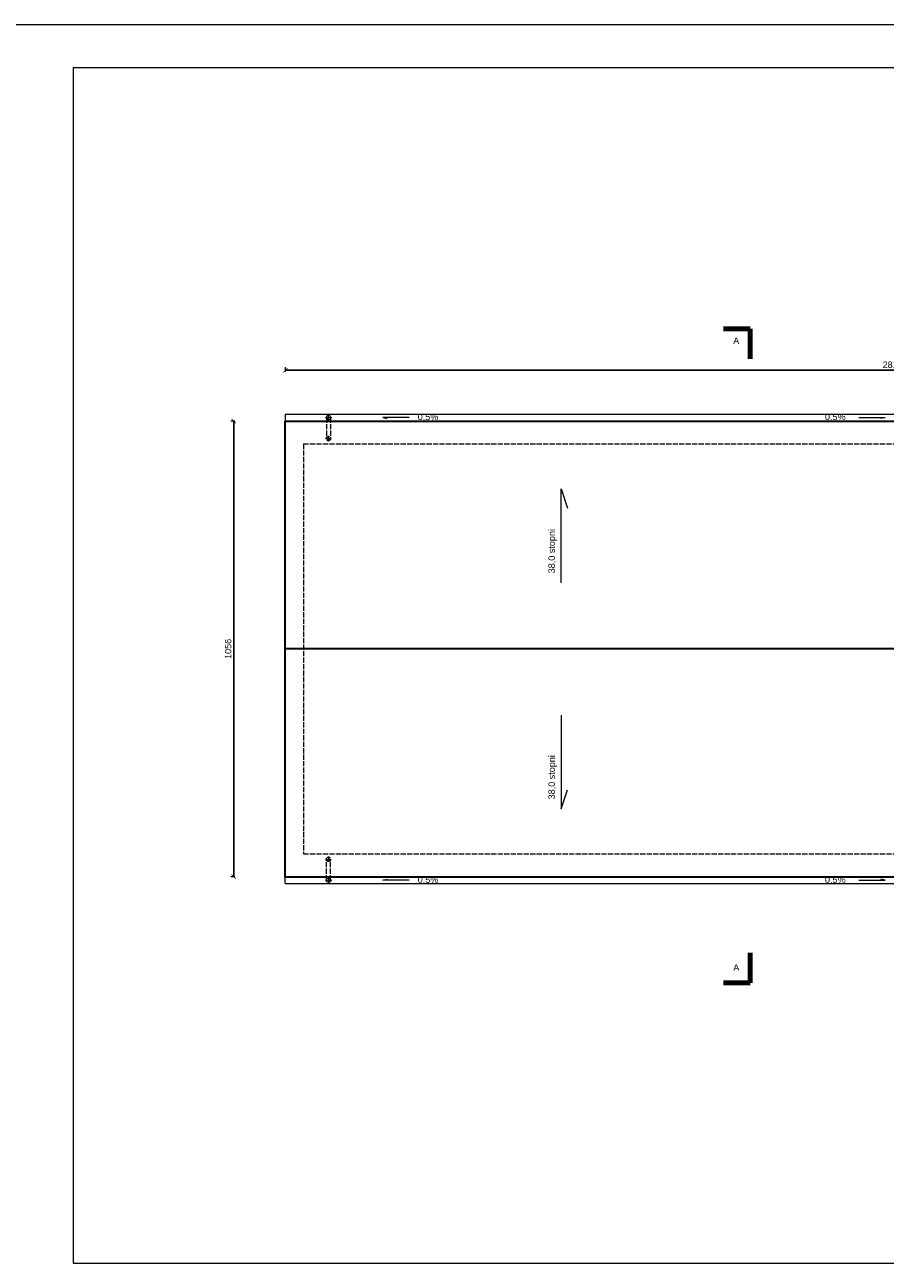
# Model space of a CAD drawing. Header units: millimetres. Extents: x 94902 to 117211, y 64708 to 93779.
# Tile 34 of 37: x 110487 to 112479, y 82560 to 85430. Entities that reach past the tile are written whole.
import ezdxf

# ---------------------------------------------------------------- set-up
doc = ezdxf.new("R2010")
doc.units = ezdxf.units.MM
doc.header["$MEASUREMENT"] = 0
doc.linetypes.add('ACAD_ISO02W100', pattern=[15, 12, -3])
doc.layers.get('0').update_dxf_attribs({"color": 2, "lineweight": 35})
doc.layers.get('Defpoints').update_dxf_attribs({"color": 2})
for name, color, linetype, lineweight in [('A-POJ', 7, 'Continuous', 5), ('Cienkie', 3, 'Continuous', 5), ('Grunt', 9, 'Continuous', 80), ('Przerywane', 1, 'ACAD_ISO02W100', 0), ('Wymiary', 7, 'Continuous', 5), ('ściany', 2, 'Continuous', 35)]:
    doc.layers.add(name, color=color, linetype=linetype, lineweight=lineweight)
doc.layers.add('Opisy', color=7, linetype='Continuous')
doc.styles.get("Standard").update_dxf_attribs({"font": 'arial.ttf'})
doc.dimstyles.new('ISO-25', dxfattribs={"dimtxt": 20, "dimasz": 20, "dimexe": 10, "dimexo": 5, "dimgap": 5, "dimtad": 1, "dimdsep": 46, "dimtxsty": 'Standard', "dimcen": 2.5, "dimadec": 0, "dimazin": 0, "dimtfac": 1, "dimtix": 1, "dimtmove": 0, "dimatfit": 3, "dimfxl": 1, "dimarcsym": 0})

# ---------------------------------------------------------------- blocks, each defined once
blk = doc.blocks.new('_ArchTick')
at = {"color": 0, "linetype": 'ByBlock', "const_width": 0.15}
blk.add_lwpolyline([(-0.5, -0.5), (0.5, 0.5)], dxfattribs=at)
blk = doc.blocks.new('*D622')
at = {"layer": 'Defpoints', "color": 0, "ltscale": 2, "transparency": 16777216}
for p in [(113903.1, 84629), (111090.1, 83455.2), (113903.1, 83455.2)]:
    blk.add_point(p, dxfattribs=at)
at = {"layer": 'Wymiary', "color": 0, "lineweight": 5, "ltscale": 2, "transparency": 16777216}
for p, q in [((111090.1, 84626), (111090.1, 84636)), ((113903.1, 84626), (113903.1, 84636))]:
    blk.add_line(p, q, dxfattribs=at)
at = {"layer": 'Wymiary', "color": 0, "lineweight": -2, "ltscale": 2, "transparency": 16777216}
blk.add_line((111090.1, 84629), (113903.1, 84629), dxfattribs=at)
at = {"layer": 'Wymiary', "color": 0, "lineweight": -2, "ltscale": 2, "transparency": 16777216, "xscale": 10, "yscale": 10, "zscale": 10, "rotation": 180}
blk.add_blockref('_ArchTick', (111090.1, 84629), dxfattribs=at)
at = {"layer": 'Wymiary', "color": 0, "lineweight": -2, "ltscale": 2, "transparency": 16777216, "xscale": 10, "yscale": 10, "zscale": 10}
blk.add_blockref('_ArchTick', (113903.1, 84629), dxfattribs=at)
at = {"layer": 'Wymiary', "color": 0, "ltscale": 2, "transparency": 16777216, "insert": (112496.6, 84641.6), "char_height": 15, "attachment_point": 5}
blk.add_mtext('2813', dxfattribs=at)
blk = doc.blocks.new('*D623')
at = {"layer": 'Defpoints', "color": 0, "ltscale": 2, "transparency": 16777216}
for p in [(111090.1, 84511.2), (110970.5, 83455.2), (111090.1, 83455.2)]:
    blk.add_point(p, dxfattribs=at)
at = {"layer": 'Wymiary', "color": 0, "lineweight": 5, "ltscale": 2, "transparency": 16777216}
for p, q in [((110973.5, 84511.2), (110963.5, 84511.2)), ((110973.5, 83455.2), (110963.5, 83455.2))]:
    blk.add_line(p, q, dxfattribs=at)
at = {"layer": 'Wymiary', "color": 0, "lineweight": -2, "ltscale": 2, "transparency": 16777216}
blk.add_line((110970.5, 84511.2), (110970.5, 83455.2), dxfattribs=at)
at = {"layer": 'Wymiary', "color": 0, "lineweight": -2, "ltscale": 2, "transparency": 16777216, "xscale": 10, "yscale": 10, "zscale": 10}
for p, rotation in [((110970.5, 84511.2), 90), ((110970.5, 83455.2), 270)]:
    blk.add_blockref('_ArchTick', p, dxfattribs=dict(at, rotation=rotation))
at = {"layer": 'Wymiary', "color": 0, "ltscale": 2, "transparency": 16777216, "insert": (110957.8, 83983.2), "char_height": 15, "attachment_point": 5, "rotation": 90}
blk.add_mtext('1056', dxfattribs=at)

msp = doc.modelspace()

# ---------------------------------------------------------------- linework, layer by layer
at = {"layer": 'A-POJ', "ltscale": 10}
for p, q in [((114399.079, 85429.57), (110199.079, 85429.57)), ((114399.079, 85429.57), (110199.079, 85429.57)), ((114299.079, 85329.57), (110599.079, 85329.57)), ((110599.079, 85329.57), (110599.079, 82559.57)), ((110599.079, 82559.57), (114299.079, 82559.57))]:
    msp.add_line(p, q, dxfattribs=at)
at = {"layer": 'Cienkie', "ltscale": 2}
for p, q in [((111090.052, 84527.18), (113903.052, 84527.18)), ((111090.052, 84527.18), (111090.052, 84511.18)), ((111190.052, 84512.197), (111190.052, 84526.418)), ((111182.792, 84519.18), (111197.769, 84519.18)), ((111376.789, 84519.286), (111316.249, 84519.286)), ((111316.249, 84519.286), (111325.618, 84517.07)), ((112418.237, 84519.286), (112478.777, 84519.286)), ((112478.777, 84519.286), (112469.408, 84517.07)), ((111728.473, 84136.474), (111728.473, 84353.832)), ((111728.473, 84353.832), (111743.534, 84309.548)), ((111728.473, 83829.885), (111728.473, 83612.527)), ((111728.473, 83612.527), (111743.534, 83656.812)), ((111090.052, 83439.18), (111090.052, 83455.18)), ((111090.052, 83439.18), (111090.052, 83455.18)), ((111090.052, 83439.18), (113903.052, 83439.18)), ((111182.792, 83447.18), (111197.769, 83447.18)), ((111190.052, 83454.162), (111190.052, 83439.941)), ((111316.249, 83447.074), (111325.618, 83449.29)), ((111376.789, 83447.074), (111316.249, 83447.074)), ((112418.237, 83447.074), (112478.777, 83447.074)), ((112478.777, 83447.074), (112469.408, 83449.29))]:
    msp.add_line(p, q, dxfattribs=at)
for centre in [(111190.052, 84519.18), (111190.052, 83447.18)]:
    msp.add_circle(centre, 5, dxfattribs=at)
at = {"layer": 'Grunt', "color": 1, "ltscale": 6}
for p, q in [((112166.24, 84724.739), (112104.44, 84724.739)), ((112166.24, 84724.739), (112166.24, 84655.315)), ((112166.24, 83209.621), (112166.24, 83279.044)), ((112166.24, 83209.621), (112104.44, 83209.621))]:
    msp.add_line(p, q, dxfattribs=at)
at = {"layer": 'Przerywane'}
for p, q in [((111185.052, 84519.18), (111185.052, 84470.858)), ((111195.052, 84519.18), (111195.052, 84470.858)), ((111182.792, 84470.858), (111197.769, 84470.858)), ((111190.052, 84463.876), (111190.052, 84478.097)), ((111132.052, 84458.18), (113861.052, 84458.18)), ((111132.052, 84458.18), (111132.052, 83508.18)), ((111132.052, 83508.18), (113861.052, 83508.18)), ((111182.792, 83495.501), (111197.769, 83495.501)), ((111185.052, 83447.18), (111185.052, 83495.501)), ((111190.052, 83502.484), (111190.052, 83488.263)), ((111195.052, 83447.18), (111195.052, 83495.501))]:
    msp.add_line(p, q, dxfattribs=at)
for centre in [(111190.052, 84470.858), (111190.052, 83495.501)]:
    msp.add_circle(centre, 5, dxfattribs=at)
at = {"layer": 'ściany', "ltscale": 2}
for p, q in [((111090.052, 84511.18), (113903.052, 84511.18)), ((111090.052, 83455.18), (111090.052, 84511.18)), ((113903.052, 83983.18), (111090.052, 83983.18)), ((111090.052, 83455.18), (113903.052, 83455.18))]:
    msp.add_line(p, q, dxfattribs=at)

# ---------------------------------------------------------------- texts
at = {"layer": 'Opisy'}
for s, p in [('A', (112127.352, 84689.801)), ('0,5%%%', (111396.624, 84513.525)), ('0,5%%%', (112339.752, 84513.525)), ('0,5%%%', (111396.624, 83441.01)), ('0,5%%%', (112339.752, 83441.01)), ('A', (112127.352, 83237.221))]:
    msp.add_text(s, height=15, dxfattribs=at).set_placement(p)
for p in [(111714.293, 84158.405), (111714.293, 83634.458)]:
    msp.add_text('38,0 stopni', height=15, rotation=90, dxfattribs=at).set_placement(p)

# ---------------------------------------------------------------- dimensions: what is measured, and where the dimension line sits
at = {"layer": 'Wymiary', "ltscale": 2}
dim = msp.add_linear_dim(base=(113903.052, 84628.955), p1=(111090.052, 83455.18), p2=(113903.052, 83455.18), dimstyle='ISO-25', override={"dimtxt": 15, "dimasz": 10, "dimexe": 7, "dimrnd": 0.0005, "dimdsep": 0, "dimblk": 'ArchTick', "dimadec": 2, "dimldrblk": 'ArchTick', "dimfxl": 3, "dimfxlon": 1, "dimlwe": 5}, dxfattribs=at)
dim.commit()
dim.dimension.update_dxf_attribs({"geometry": '*D622', "text_midpoint": (112496.552, 84641.618)})
dim = msp.add_linear_dim(base=(110970.452, 83455.18), p1=(111090.052, 84511.18), p2=(111090.052, 83455.18), angle=90, dimstyle='ISO-25', override={"dimtxt": 15, "dimasz": 10, "dimexe": 7, "dimrnd": 0.0005, "dimdsep": 0, "dimblk": 'ArchTick', "dimadec": 2, "dimldrblk": 'ArchTick', "dimfxl": 3, "dimfxlon": 1, "dimlwe": 5}, dxfattribs=at)
dim.commit()
dim.dimension.update_dxf_attribs({"geometry": '*D623', "text_midpoint": (110957.793, 83983.18)})

doc.saveas('drawing.dxf')
